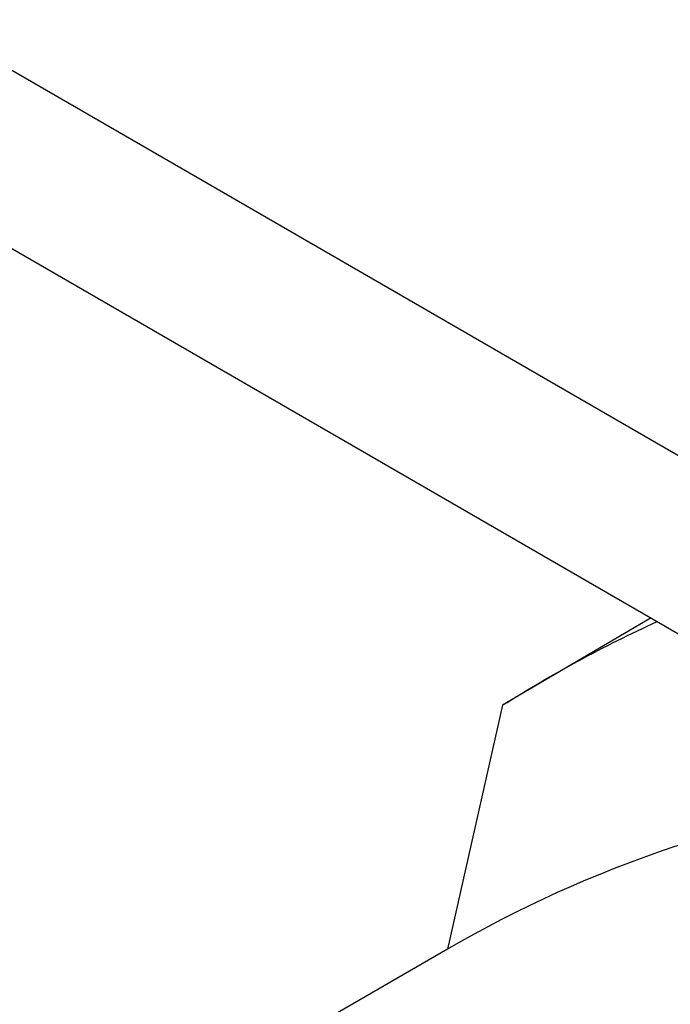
# Model space of a CAD drawing. Extents: x -18027 to -11651, y 1687 to 5059.
# Tile 52 of 170: x -17025 to -17006, y 2141 to 2170. Entities that reach past the tile are written whole.
import ezdxf

# ---------------------------------------------------------------- set-up
doc = ezdxf.new("R2010")
doc.units = 0
doc.header["$MEASUREMENT"] = 0
doc.layers.add('PIPING-VENT-ISO', color=3, linetype='CONTINUOUS')
doc.layers.add('TANK', color=2, linetype='CONTINUOUS')

msp = doc.modelspace()

# ---------------------------------------------------------------- linework, layer by layer
at = {"layer": 'PIPING-VENT-ISO'}
for p, q in [((-17081.34, 2200.94), (-16999.838, 2153.885)), ((-17082.516, 2196.423), (-16999.23, 2148.338))]:
    msp.add_line(p, q, dxfattribs=at)
at = {"layer": 'TANK'}
msp.add_lwpolyline([(-17006.468, 2152.517), (-17010.801, 2149.97), (-17012.412, 2142.857)], dxfattribs=at)
for points in [[(-17010.801, 2149.97, -0.034533), (-17006.284, 2152.411, -0.034533)], [(-16998.839, 2147.401, 0.102142), (-17012.412, 2142.857), (-17017.839, 2139.723)]]:
    msp.add_lwpolyline(points, format="xyb", dxfattribs=at)

doc.saveas('drawing.dxf')
